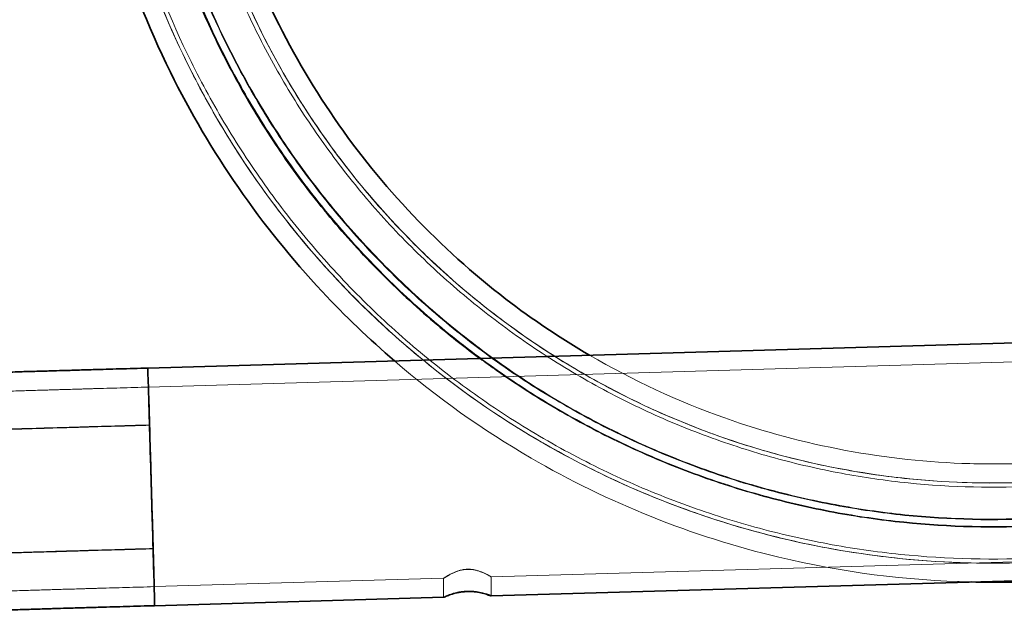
# Model space of a CAD drawing. Header units: millimetres. Extents: x -234 to 1726, y -356 to 1749.
# Tile 17 of 202: x 971 to 1075, y 1277 to 1339. Entities that reach past the tile are written whole.
import ezdxf

# ---------------------------------------------------------------- set-up
doc = ezdxf.new("R2010")
doc.units = ezdxf.units.MM
for name, color, linetype, lineweight in [('Spigoli nascosti(ISO)', 7, 'Continuous', 18), ('Spigoli tangenti nascosti(ISO)', 7, 'Continuous', 18), ('Spigoli tangenti visibili(ISO)', 7, 'Continuous', 35), ('Spigoli visibili(ISO)', 7, 'Continuous', 35)]:
    doc.layers.add(name, color=color, linetype=linetype, lineweight=lineweight)

msp = doc.modelspace()

# ---------------------------------------------------------------- linework, layer by layer
at = {"layer": 'Spigoli nascosti(ISO)'}
for p, q in [((1340.75, 1310.38), (984.64, 1300.05)), ((984.58, 1302.05), (984.58, 1302.05)), ((1265.66, 1287.19), (1020.66, 1280.08)), ((1015.66, 1279.94), (985.25, 1279.06)), ((1015.66, 1279.94), (1015.66, 1277.94)), ((1020.66, 1280.08), (1020.66, 1278.08)), ((1020.66, 1280.08), (1020.66, 1280.08))]:
    msp.add_line(p, q, dxfattribs=at)
for points, knots in [([(991.03, 1351.26), (993.54, 1342.83), (997.41, 1334.7), (1007.33, 1320.14), (1013.51, 1313.55), (1027.43, 1302.68), (1035.33, 1298.29), (1051.9, 1292.19), (1060.77, 1290.42), (1072.43, 1289.92), (1075.29, 1289.94), (1078.14, 1290.1)], [0, 0, 0, 0, 2.637997, 2.637997, 5.286464, 5.286464, 7.934865, 7.934865, 10.583323, 10.583323, 11.438551, 11.438551, 11.438551, 11.438551]), ([(1078.55, 1281.67), (1069.36, 1281.15), (1060, 1282.01), (1042.06, 1286.35), (1033.3, 1289.91), (1017.37, 1299.32), (1010.03, 1305.27), (997.53, 1318.91), (992.24, 1326.75), (986.12, 1339.55), (984.33, 1344.18), (982.93, 1348.92)], [0, 0, 0, 0, 2.761576, 2.761576, 5.537, 5.537, 8.312406, 8.312406, 11.08787, 11.08787, 12.56879, 12.56879, 12.56879, 12.56879]), ([(1031, 1303.39), (1035.52, 1300.76), (1040.29, 1298.54), (1053.41, 1293.88), (1062.2, 1292.24), (1073.29, 1291.93), (1075.66, 1291.96), (1078.03, 1292.1)], [6.282091, 6.282091, 6.282091, 6.282091, 7.842122, 7.842122, 10.459545, 10.459545, 11.170474, 11.170474, 11.170474, 11.170474]), ([(1071.08, 1279.55), (1064.28, 1279.7), (1057.47, 1280.58), (1041.78, 1284.33), (1032.92, 1287.88), (1019.78, 1295.53), (1014.96, 1298.96), (1010.5, 1302.8)], [0.75687, 0.75687, 0.75687, 0.75687, 2.790629, 2.790629, 5.595314, 5.595314, 7.351047, 7.351047, 7.351047, 7.351047]), ([(984.64, 1300.05), (984.14, 1300.03), (983.16, 1300), (981.71, 1299.96), (980.29, 1299.92), (979.22, 1299.89), (978.48, 1299.87), (978.07, 1299.86), (977.66, 1299.84), (977.13, 1299.83), (976.47, 1299.81), (975.73, 1299.79), (975.04, 1299.77), (974.5, 1299.75), (974.07, 1299.74), (973.6, 1299.73), (972.72, 1299.7), (971.3, 1299.66), (969.65, 1299.61), (968.24, 1299.57), (967.15, 1299.54), (966.37, 1299.51), (965.62, 1299.49), (964.6, 1299.46), (963.08, 1299.41), (961.64, 1299.37), (960.58, 1299.34), (959.93, 1299.32), (959.5, 1299.31), (959.29, 1299.3)], [0, 0, 0, 0, 1.48098, 2.96196, 4.351199, 5.740439, 6.156873, 6.573307, 6.973089, 7.372871, 8.162629, 8.952388, 9.595647, 10.238907, 10.569153, 10.899399, 11.655562, 13.209842, 15.181726, 16.680995, 17.556818, 18.625028, 19.179229, 19.985823, 22.005366, 24.421374, 25.29725, 26.157272, 27.050126, 27.050126, 27.050126, 27.050126]), ([(1015.66, 1279.94), (1015.66, 1279.94), (1015.68, 1279.95), (1015.77, 1280.01), (1015.83, 1280.05), (1016.05, 1280.19), (1016.24, 1280.3), (1016.64, 1280.5), (1016.85, 1280.6), (1017.25, 1280.74), (1017.43, 1280.79), (1017.75, 1280.86), (1017.88, 1280.88), (1018.04, 1280.89), (1018.07, 1280.89), (1018.11, 1280.89), (1018.13, 1280.9), (1018.16, 1280.9), (1018.17, 1280.9), (1018.2, 1280.9), (1018.21, 1280.9), (1018.26, 1280.9), (1018.28, 1280.9), (1018.43, 1280.9), (1018.54, 1280.89), (1018.83, 1280.85), (1019, 1280.82), (1019.38, 1280.71), (1019.58, 1280.63), (1019.99, 1280.46), (1020.18, 1280.36), (1020.44, 1280.22), (1020.53, 1280.17), (1020.63, 1280.1), (1020.66, 1280.09), (1020.66, 1280.08)], [0, 0, 0, 0, 0.0544859, 0.0544859, 0.114489, 0.114489, 0.2104347, 0.2104347, 0.2914904, 0.2914904, 0.3502805, 0.3502805, 0.390915, 0.390915, 0.399544, 0.399544, 0.4043446, 0.4043446, 0.4080057, 0.4080057, 0.412707, 0.412707, 0.4208858, 0.4208858, 0.4552731, 0.4552731, 0.5098004, 0.5098004, 0.5846741, 0.5846741, 0.6774435, 0.6774435, 0.7470716, 0.7470716, 0.8092771, 0.8092771, 0.8092771, 0.8092771]), ([(1020.66, 1280.08), (1020.66, 1280.08), (1020.65, 1280.09), (1020.59, 1280.13), (1020.55, 1280.15), (1020.38, 1280.25), (1020.22, 1280.34), (1019.84, 1280.52), (1019.63, 1280.61), (1019.23, 1280.75), (1019.04, 1280.8), (1018.68, 1280.87), (1018.51, 1280.89), (1018.3, 1280.89), (1018.27, 1280.89), (1018.22, 1280.89), (1018.21, 1280.89), (1018.18, 1280.89), (1018.16, 1280.89), (1018.14, 1280.89), (1018.12, 1280.89), (1018.08, 1280.89), (1018.06, 1280.88), (1017.94, 1280.88), (1017.84, 1280.86), (1017.59, 1280.82), (1017.44, 1280.79), (1017.08, 1280.68), (1016.88, 1280.6), (1016.46, 1280.41), (1016.25, 1280.3), (1015.95, 1280.12), (1015.83, 1280.05), (1015.7, 1279.96), (1015.66, 1279.94), (1015.66, 1279.94)], [0, 0, 0, 0, 0.0445554, 0.0445554, 0.0924276, 0.0924276, 0.1866635, 0.1866635, 0.2703398, 0.2703398, 0.3328921, 0.3328921, 0.385589, 0.385589, 0.3949142, 0.3949142, 0.3998719, 0.3998719, 0.4035567, 0.4035567, 0.4081538, 0.4081538, 0.4158359, 0.4158359, 0.4442995, 0.4442995, 0.4927479, 0.4927479, 0.5652363, 0.5652363, 0.6581153, 0.6581153, 0.7379993, 0.7379993, 0.8076157, 0.8076157, 0.8076157, 0.8076157]), ([(1015.66, 1279.94), (1015.66, 1279.94), (1015.68, 1279.95), (1015.76, 1280.01), (1015.83, 1280.05), (1016.06, 1280.19), (1016.25, 1280.3), (1016.65, 1280.51), (1016.86, 1280.6), (1017.26, 1280.74), (1017.44, 1280.79), (1017.75, 1280.85), (1017.87, 1280.87), (1018.03, 1280.88), (1018.06, 1280.88), (1018.1, 1280.89), (1018.12, 1280.89), (1018.15, 1280.89), (1018.16, 1280.89), (1018.19, 1280.89), (1018.2, 1280.89), (1018.25, 1280.89), (1018.28, 1280.89), (1018.42, 1280.89), (1018.54, 1280.88), (1018.83, 1280.84), (1019.01, 1280.8), (1019.39, 1280.7), (1019.6, 1280.62), (1020, 1280.44), (1020.19, 1280.34), (1020.45, 1280.21), (1020.53, 1280.16), (1020.64, 1280.1), (1020.66, 1280.08), (1020.66, 1280.08)], [0, 0, 0, 0, 0.0571831, 0.0571831, 0.1204301, 0.1204301, 0.2161514, 0.2161514, 0.2964152, 0.2964152, 0.354555, 0.354555, 0.3936881, 0.3936881, 0.4022322, 0.4022322, 0.407022, 0.407022, 0.4106933, 0.4106933, 0.4154295, 0.4154295, 0.4237308, 0.4237308, 0.4595162, 0.4595162, 0.5147824, 0.5147824, 0.5904492, 0.5904492, 0.6834372, 0.6834372, 0.7525779, 0.7525779, 0.8145371, 0.8145371, 0.8145371, 0.8145371]), ([(1015.66, 1279.94), (1015.66, 1279.94), (1015.69, 1279.96), (1015.84, 1280.05), (1015.96, 1280.13), (1016.28, 1280.31), (1016.49, 1280.42), (1016.9, 1280.61), (1017.1, 1280.69), (1017.46, 1280.79), (1017.6, 1280.82), (1017.84, 1280.86), (1017.93, 1280.87), (1018.05, 1280.88), (1018.07, 1280.88), (1018.11, 1280.88), (1018.13, 1280.88), (1018.16, 1280.88), (1018.17, 1280.88), (1018.2, 1280.88), (1018.22, 1280.88), (1018.27, 1280.88), (1018.31, 1280.88), (1018.59, 1280.87), (1018.84, 1280.84), (1019.28, 1280.72), (1019.49, 1280.65), (1019.9, 1280.49), (1020.1, 1280.39), (1020.39, 1280.24), (1020.5, 1280.18), (1020.63, 1280.1), (1020.66, 1280.08), (1020.66, 1280.08)], [-0.8126203, -0.8126203, -0.8126203, -0.8126203, -0.7394881, -0.7394881, -0.6549326, -0.6549326, -0.5630669, -0.5630669, -0.4919759, -0.4919759, -0.4459312, -0.4459312, -0.4185123, -0.4185123, -0.410924, -0.410924, -0.4063439, -0.4063439, -0.4022397, -0.4022397, -0.3970416, -0.3970416, -0.386582, -0.386582, -0.3102414, -0.3102414, -0.2384399, -0.2384399, -0.1474204, -0.1474204, -0.0689619, -0.0689619, 0, 0, 0, 0]), ([(985.25, 1279.06), (984.75, 1279.04), (984.26, 1279.03), (983.77, 1279.01), (983.27, 1279), (982.78, 1278.98), (982.28, 1278.97), (981.82, 1278.96), (981.36, 1278.94), (980.9, 1278.93), (980.43, 1278.92), (979.97, 1278.9), (979.51, 1278.89), (979.37, 1278.89), (979.23, 1278.88), (979.09, 1278.88), (978.95, 1278.87), (978.81, 1278.87), (978.68, 1278.87), (978.54, 1278.86), (978.41, 1278.86), (978.28, 1278.85), (978.14, 1278.85), (978.01, 1278.85), (977.88, 1278.84), (977.62, 1278.83), (977.35, 1278.83), (977.09, 1278.82), (976.83, 1278.81), (976.56, 1278.8), (976.3, 1278.8), (976.09, 1278.79), (975.87, 1278.78), (975.66, 1278.78), (975.45, 1278.77), (975.23, 1278.77), (975.02, 1278.76), (974.91, 1278.76), (974.8, 1278.75), (974.69, 1278.75), (974.58, 1278.75), (974.47, 1278.74), (974.36, 1278.74), (974.11, 1278.73), (973.86, 1278.72), (973.61, 1278.72), (973.1, 1278.7), (972.59, 1278.69), (972.07, 1278.67), (971.43, 1278.65), (970.78, 1278.63), (970.14, 1278.62), (969.66, 1278.6), (969.17, 1278.59), (968.7, 1278.57), (968.42, 1278.56), (968.14, 1278.56), (967.86, 1278.55), (967.53, 1278.54), (967.2, 1278.53), (966.87, 1278.52), (966.7, 1278.51), (966.53, 1278.51), (966.36, 1278.5), (966.12, 1278.5), (965.87, 1278.49), (965.63, 1278.48), (965.03, 1278.46), (964.45, 1278.45), (963.88, 1278.43), (963.21, 1278.41), (962.56, 1278.39), (961.93, 1278.37), (961.71, 1278.36), (961.48, 1278.36), (961.26, 1278.35), (961.05, 1278.35), (960.83, 1278.34), (960.62, 1278.33), (960.2, 1278.32), (959.78, 1278.31), (959.38, 1278.3)], [0, 0, 0, 0, 1.480963, 1.480963, 1.480963, 2.961944, 2.961944, 2.961944, 4.351184, 4.351184, 4.351184, 5.740423, 5.740423, 5.740423, 6.156859, 6.156859, 6.156859, 6.573293, 6.573293, 6.573293, 6.973075, 6.973075, 6.973075, 7.372857, 7.372857, 7.372857, 8.162616, 8.162616, 8.162616, 8.952375, 8.952375, 8.952375, 9.595635, 9.595635, 9.595635, 10.238895, 10.238895, 10.238895, 10.569141, 10.569141, 10.569141, 10.899387, 10.899387, 10.899387, 11.655549, 11.655549, 11.655549, 13.209832, 13.209832, 13.209832, 15.181717, 15.181717, 15.181717, 16.680985, 16.680985, 16.680985, 17.55681, 17.55681, 17.55681, 18.62502, 18.62502, 18.62502, 19.179221, 19.179221, 19.179221, 19.985816, 19.985816, 19.985816, 22.005359, 22.005359, 22.005359, 24.421369, 24.421369, 24.421369, 25.297245, 25.297245, 25.297245, 26.157267, 26.157267, 26.157267, 27.889628, 27.889628, 27.889628, 27.889628]), ([(1020.66, 1278.08), (1020.66, 1278.08), (1020.6, 1278.11), (1020.37, 1278.19), (1020.22, 1278.25), (1019.85, 1278.36), (1019.65, 1278.41), (1019.18, 1278.5), (1018.91, 1278.54), (1018.53, 1278.56), (1018.45, 1278.56), (1018.32, 1278.56), (1018.28, 1278.56), (1018.21, 1278.56), (1018.18, 1278.56), (1018.13, 1278.56), (1018.1, 1278.56), (1018.02, 1278.55), (1017.98, 1278.55), (1017.8, 1278.54), (1017.68, 1278.53), (1017.38, 1278.48), (1017.2, 1278.45), (1016.81, 1278.36), (1016.6, 1278.3), (1016.21, 1278.17), (1016.04, 1278.1), (1015.83, 1278.01), (1015.76, 1277.98), (1015.68, 1277.95), (1015.66, 1277.94), (1015.66, 1277.94)], [0, 0, 0, 0, 0.0945921, 0.0945921, 0.1834344, 0.1834344, 0.2630421, 0.2630421, 0.3498305, 0.3498305, 0.3764676, 0.3764676, 0.3881892, 0.3881892, 0.3968009, 0.3968009, 0.4057898, 0.4057898, 0.4193673, 0.4193673, 0.4575143, 0.4575143, 0.5140488, 0.5140488, 0.5925033, 0.5925033, 0.6814537, 0.6814537, 0.7395248, 0.7395248, 0.7929781, 0.7929781, 0.7929781, 0.7929781]), ([(1018.12, 1278.56), (1018.1, 1278.55), (1018.08, 1278.55), (1018.01, 1278.55), (1017.96, 1278.55), (1017.79, 1278.54), (1017.67, 1278.52), (1017.36, 1278.48), (1017.19, 1278.45), (1016.8, 1278.35), (1016.59, 1278.29), (1016.2, 1278.16), (1016.03, 1278.1), (1015.82, 1278.01), (1015.76, 1277.98), (1015.68, 1277.95), (1015.66, 1277.94), (1015.66, 1277.94)], [0.403952, 0.403952, 0.403952, 0.403952, 0.40998, 0.40998, 0.4235892, 0.4235892, 0.4618495, 0.4618495, 0.5185697, 0.5185697, 0.5970818, 0.5970818, 0.6860029, 0.6860029, 0.746233, 0.746233, 0.7961346, 0.7961346, 0.7961346, 0.7961346]), ([(1015.94, 1278.06), (1015.93, 1278.05), (1015.92, 1278.05), (1015.83, 1278.01), (1015.76, 1277.98), (1015.68, 1277.95), (1015.66, 1277.94), (1015.66, 1277.94)], [-0.1232466, -0.1232466, -0.1232466, -0.1232466, -0.1170774, -0.1170774, -0.0560315, -0.0560315, -0.005511, -0.005511, -0.005511, -0.005511])]:
    msp.add_open_spline(points, degree=3, knots=knots, dxfattribs=at)
for points in [[(1015.66, 1277.94), (1015.66, 1277.94), (1015.66, 1277.94), (1015.66, 1277.94)], [(1020.66, 1278.08), (1020.66, 1278.08), (1020.66, 1278.08), (1020.66, 1278.08)]]:
    msp.add_open_spline(points, degree=3, dxfattribs=at)
at = {"layer": 'Spigoli tangenti nascosti(ISO)'}
for points, knots in [([(990.61, 1351.14), (991.92, 1346.76), (993.57, 1342.48), (996.58, 1336.23), (997.69, 1334.14), (1000.1, 1330.03), (1001.41, 1328.01), (1004.2, 1324.05), (1005.69, 1322.11), (1008.85, 1318.35), (1010.52, 1316.53), (1014.03, 1313.03), (1015.86, 1311.34), (1019.68, 1308.14), (1021.66, 1306.61), (1025.74, 1303.74), (1027.85, 1302.4), (1032.16, 1299.9), (1034.37, 1298.74), (1038.85, 1296.64), (1041.13, 1295.69), (1045.74, 1293.99), (1048.07, 1293.24), (1052.74, 1291.96), (1055.09, 1291.42), (1059.77, 1290.55), (1062.12, 1290.21), (1069.01, 1289.5), (1073.6, 1289.4), (1078.16, 1289.66)], [-120.46024, -120.46024, -120.46024, -120.46024, -106.144964, -106.144964, -98.745735, -98.745735, -91.21199, -91.21199, -83.567062, -83.567062, -75.836569, -75.836569, -68.047963, -68.047963, -60.229971, -60.229971, -52.411979, -52.411979, -44.623372, -44.623372, -36.89288, -36.89288, -29.247951, -29.247951, -21.714207, -21.714207, -14.314977, -14.314977, -0.000418, -0.000418, -0.000418, -0.000418]), ([(991.03, 1351.26), (992.33, 1346.9), (993.98, 1342.65), (996.97, 1336.43), (998.07, 1334.35), (1000.47, 1330.26), (1001.77, 1328.25), (1004.55, 1324.31), (1006.04, 1322.38), (1009.18, 1318.64), (1010.84, 1316.83), (1014.33, 1313.34), (1016.15, 1311.67), (1019.95, 1308.48), (1021.92, 1306.96), (1025.99, 1304.11), (1028.08, 1302.77), (1032.37, 1300.28), (1034.57, 1299.14), (1039.03, 1297.04), (1041.3, 1296.09), (1045.88, 1294.4), (1048.2, 1293.66), (1052.85, 1292.39), (1055.18, 1291.85), (1059.85, 1290.98), (1062.17, 1290.64), (1069.04, 1289.94), (1073.6, 1289.84), (1078.14, 1290.1)], [-120.460273, -120.460273, -120.460273, -120.460273, -106.144964, -106.144964, -98.745735, -98.745735, -91.21199, -91.21199, -83.567062, -83.567062, -75.836569, -75.836569, -68.047963, -68.047963, -60.229971, -60.229971, -52.411979, -52.411979, -44.623372, -44.623372, -36.89288, -36.89288, -29.247951, -29.247951, -21.714207, -21.714207, -14.314977, -14.314977, -0.000449, -0.000449, -0.000449, -0.000449]), ([(1078.36, 1285.53), (1073.58, 1285.26), (1068.78, 1285.37), (1064.01, 1285.86), (1061.55, 1286.11), (1059.1, 1286.47), (1056.66, 1286.92), (1054.18, 1287.39), (1051.72, 1287.95), (1049.29, 1288.62), (1046.83, 1289.3), (1044.39, 1290.08), (1041.99, 1290.97), (1039.56, 1291.86), (1037.17, 1292.86), (1034.83, 1293.96), (1032.47, 1295.07), (1030.16, 1296.28), (1027.91, 1297.59), (1025.64, 1298.9), (1023.44, 1300.31), (1021.3, 1301.82), (1019.16, 1303.32), (1017.08, 1304.92), (1015.08, 1306.6), (1013.08, 1308.28), (1011.16, 1310.04), (1009.32, 1311.89), (1007.49, 1313.72), (1005.74, 1315.63), (1004.08, 1317.61), (1002.43, 1319.57), (1000.87, 1321.59), (999.4, 1323.69), (997.94, 1325.75), (996.58, 1327.87), (995.3, 1330.04), (994.05, 1332.18), (992.89, 1334.37), (991.81, 1336.6), (989.74, 1340.92), (988.01, 1345.4), (986.64, 1349.99)], [0, 0, 0, 0, 14.314978, 14.314978, 14.314978, 21.714207, 21.714207, 21.714207, 29.247952, 29.247952, 29.247952, 36.89288, 36.89288, 36.89288, 44.623372, 44.623372, 44.623372, 52.411978, 52.411978, 52.411978, 60.22997, 60.22997, 60.22997, 68.047962, 68.047962, 68.047962, 75.836568, 75.836568, 75.836568, 83.56706, 83.56706, 83.56706, 91.211988, 91.211988, 91.211988, 98.745733, 98.745733, 98.745733, 106.144962, 106.144962, 106.144962, 120.459941, 120.459941, 120.459941, 120.459941]), ([(1078.33, 1286.24), (1073.58, 1285.97), (1068.82, 1286.08), (1064.09, 1286.56), (1061.64, 1286.82), (1059.21, 1287.17), (1056.8, 1287.62), (1054.34, 1288.08), (1051.9, 1288.64), (1049.49, 1289.3), (1047.04, 1289.97), (1044.62, 1290.75), (1042.24, 1291.63), (1039.83, 1292.52), (1037.46, 1293.51), (1035.14, 1294.6), (1032.8, 1295.7), (1030.5, 1296.9), (1028.27, 1298.2), (1026.02, 1299.5), (1023.83, 1300.9), (1021.71, 1302.39), (1019.58, 1303.89), (1017.52, 1305.47), (1015.54, 1307.14), (1013.56, 1308.81), (1011.65, 1310.56), (1009.83, 1312.39), (1008.01, 1314.2), (1006.28, 1316.1), (1004.62, 1318.06), (1002.99, 1320), (1001.44, 1322.02), (999.98, 1324.09), (998.54, 1326.13), (997.18, 1328.24), (995.92, 1330.4), (994.67, 1332.52), (993.52, 1334.69), (992.45, 1336.9), (990.39, 1341.18), (988.68, 1345.63), (987.32, 1350.19)], [0, 0, 0, 0, 14.314975, 14.314975, 14.314975, 21.714205, 21.714205, 21.714205, 29.24795, 29.24795, 29.24795, 36.892878, 36.892878, 36.892878, 44.623371, 44.623371, 44.623371, 52.411978, 52.411978, 52.411978, 60.22997, 60.22997, 60.22997, 68.047962, 68.047962, 68.047962, 75.836569, 75.836569, 75.836569, 83.567062, 83.567062, 83.567062, 91.21199, 91.21199, 91.21199, 98.745735, 98.745735, 98.745735, 106.144965, 106.144965, 106.144965, 120.459941, 120.459941, 120.459941, 120.459941]), ([(1078.32, 1286.31), (1073.58, 1286.04), (1066.36, 1286.2), (1056.75, 1287.59), (1049.44, 1289.27), (1042.2, 1291.6), (1035.1, 1294.57), (1028.23, 1298.16), (1021.68, 1302.36), (1015.52, 1307.1), (1009.81, 1312.34), (1004.61, 1318.01), (999.97, 1324.04), (995.91, 1330.34), (991.34, 1338.91), (988.74, 1345.65), (987.39, 1350.21)], [0, 0, 0, 0, 14.314977, 21.714207, 29.247951, 36.89288, 44.623372, 52.411979, 60.229971, 68.047963, 75.836569, 83.567062, 91.21199, 98.745735, 106.144964, 120.459941, 120.459941, 120.459941, 120.459941]), ([(982.93, 1348.92), (984.35, 1344.13), (986.16, 1339.45), (989.44, 1332.62), (990.65, 1330.34), (993.28, 1325.85), (994.71, 1323.63), (997.76, 1319.3), (999.39, 1317.19), (1002.84, 1313.08), (1004.66, 1311.09), (1008.49, 1307.25), (1010.49, 1305.41), (1014.66, 1301.91), (1016.82, 1300.24), (1021.28, 1297.1), (1023.58, 1295.63), (1028.29, 1292.9), (1030.7, 1291.63), (1035.6, 1289.33), (1038.09, 1288.29), (1043.13, 1286.43), (1045.67, 1285.61), (1050.78, 1284.21), (1053.34, 1283.61), (1058.46, 1282.66), (1061.02, 1282.29), (1068.56, 1281.51), (1073.57, 1281.39), (1078.55, 1281.67)], [-120.4603, -120.4603, -120.4603, -120.4603, -106.144964, -106.144964, -98.745735, -98.745735, -91.21199, -91.21199, -83.567062, -83.567062, -75.836569, -75.836569, -68.047963, -68.047963, -60.229971, -60.229971, -52.411979, -52.411979, -44.623372, -44.623372, -36.89288, -36.89288, -29.247951, -29.247951, -21.714207, -21.714207, -14.314977, -14.314977, -0.000255, -0.000255, -0.000255, -0.000255]), ([(983.35, 1349.04), (984.77, 1344.27), (986.56, 1339.62), (989.83, 1332.82), (991.04, 1330.55), (993.66, 1326.08), (995.08, 1323.87), (998.11, 1319.56), (999.73, 1317.46), (1003.17, 1313.37), (1004.98, 1311.39), (1008.79, 1307.57), (1010.79, 1305.74), (1014.93, 1302.25), (1017.09, 1300.59), (1021.53, 1297.47), (1023.82, 1296), (1028.5, 1293.28), (1030.9, 1292.02), (1035.78, 1289.73), (1038.26, 1288.69), (1043.27, 1286.84), (1045.8, 1286.03), (1050.88, 1284.63), (1053.44, 1284.04), (1058.53, 1283.09), (1061.08, 1282.72), (1068.58, 1281.95), (1073.57, 1281.83), (1078.53, 1282.11)], [-120.460283, -120.460283, -120.460283, -120.460283, -106.144964, -106.144964, -98.745735, -98.745735, -91.21199, -91.21199, -83.567062, -83.567062, -75.836569, -75.836569, -68.047963, -68.047963, -60.229971, -60.229971, -52.411979, -52.411979, -44.623372, -44.623372, -36.89288, -36.89288, -29.247951, -29.247951, -21.714207, -21.714207, -14.314977, -14.314977, -0.000236, -0.000236, -0.000236, -0.000236]), ([(1078.37, 1285.46), (1073.58, 1285.19), (1066.29, 1285.36), (1056.59, 1286.76), (1049.21, 1288.46), (1041.9, 1290.81), (1034.74, 1293.81), (1027.81, 1297.44), (1022.78, 1300.65), (1020.05, 1302.62), (1019.46, 1303.06)], [0, 0, 0, 0, 14.314977, 21.714207, 29.247951, 36.89288, 44.623372, 52.411979, 60.229971, 62.438533, 62.438533, 62.438533, 62.438533]), ([(985.3, 1277.06), (985.3, 1277.05), (985.29, 1277.42), (985.26, 1278.24), (985.23, 1279.05), (985.19, 1280.29), (985.15, 1281.56), (985.14, 1282.05), (985.12, 1282.55), (985.11, 1283.03), (985.07, 1284.44), (985.03, 1285.81), (984.99, 1287.12), (984.92, 1289.47), (984.86, 1291.69), (984.79, 1293.95), (984.77, 1294.63), (984.75, 1295.32), (984.73, 1296.02), (984.7, 1297.06), (984.67, 1298.31), (984.64, 1299.39), (984.61, 1300.47), (984.59, 1301.32), (984.58, 1301.72), (984.58, 1301.95), (984.58, 1302.04), (984.58, 1302.05)], [0, 0, 0, 0, 3.897138, 3.897138, 3.897138, 7.734088, 7.734088, 7.734088, 9.235243, 9.235243, 9.235243, 13.244537, 13.244537, 13.244537, 20.433451, 20.433451, 20.433451, 22.61398, 22.61398, 22.61398, 26.22476, 26.22476, 26.22476, 29.831508, 29.831508, 29.831508, 31.850006, 31.850006, 31.850006, 31.850006]), ([(953.72, 1295.12), (953.93, 1295.12), (954.15, 1295.13), (954.86, 1295.15), (955.37, 1295.17), (956.37, 1295.2), (956.85, 1295.21), (957.6, 1295.23), (957.84, 1295.24), (958.34, 1295.25), (958.6, 1295.26), (959.59, 1295.29), (960.36, 1295.31), (961.85, 1295.36), (962.56, 1295.38), (963.59, 1295.41), (963.89, 1295.42), (964.4, 1295.43), (964.6, 1295.44), (965.22, 1295.46), (965.62, 1295.47), (966.36, 1295.49), (966.69, 1295.5), (967.59, 1295.53), (968.16, 1295.55), (969.46, 1295.58), (970.2, 1295.61), (971.51, 1295.64), (972.08, 1295.66), (972.94, 1295.69), (973.22, 1295.69), (973.75, 1295.71), (974, 1295.72), (974.72, 1295.74), (975.19, 1295.75), (976.22, 1295.78), (976.77, 1295.8), (977.59, 1295.82), (977.87, 1295.83), (978.42, 1295.85), (978.71, 1295.86), (979.94, 1295.89), (980.85, 1295.92), (982.76, 1295.97), (983.75, 1296), (984.74, 1296.03)], [-31.004234, -31.004234, -31.004234, -31.004234, -30.091056, -30.091056, -27.990567, -27.990567, -26.157272, -26.157272, -25.29725, -25.29725, -24.421374, -24.421374, -22.005366, -22.005366, -19.985823, -19.985823, -19.179229, -19.179229, -18.625028, -18.625028, -17.556818, -17.556818, -16.680995, -16.680995, -15.181726, -15.181726, -13.209842, -13.209842, -11.655562, -11.655562, -10.899399, -10.899399, -10.238907, -10.238907, -8.952388, -8.952388, -7.372871, -7.372871, -6.573307, -6.573307, -5.740439, -5.740439, -2.96196, -2.96196, 0.002048, 0.002048, 0.002048, 0.002048]), ([(964.96, 1295.49), (965.15, 1295.49), (965.33, 1295.5), (965.96, 1295.52), (966.42, 1295.53), (967.08, 1295.55), (967.27, 1295.56), (967.59, 1295.57), (967.73, 1295.57), (968.12, 1295.58), (968.38, 1295.59), (968.87, 1295.6), (969.09, 1295.61), (969.71, 1295.63), (970.12, 1295.64), (971.07, 1295.67), (971.63, 1295.68), (972.64, 1295.71), (973.1, 1295.73), (973.77, 1295.75), (973.99, 1295.75), (974.4, 1295.77), (974.6, 1295.77), (975.17, 1295.79), (975.56, 1295.8), (976.44, 1295.83), (976.94, 1295.84), (977.7, 1295.86), (977.96, 1295.87), (978.5, 1295.89), (978.77, 1295.89), (979.94, 1295.93), (980.88, 1295.95), (982.8, 1296.01), (983.78, 1296.04), (984.77, 1296.07)], [-22.81546, -22.81546, -22.81546, -22.81546, -22.005366, -22.005366, -19.985823, -19.985823, -19.179229, -19.179229, -18.625028, -18.625028, -17.556818, -17.556818, -16.680995, -16.680995, -15.181726, -15.181726, -13.209842, -13.209842, -11.655562, -11.655562, -10.899399, -10.899399, -10.238907, -10.238907, -8.952388, -8.952388, -7.372871, -7.372871, -6.573307, -6.573307, -5.740439, -5.740439, -2.96196, -2.96196, -0.002016, -0.002016, -0.002016, -0.002016]), ([(953.82, 1282.11), (954.14, 1282.12), (954.46, 1282.13), (955.29, 1282.16), (955.8, 1282.17), (956.8, 1282.2), (957.28, 1282.22), (958.02, 1282.24), (958.26, 1282.25), (958.76, 1282.26), (959.02, 1282.27), (960.01, 1282.3), (960.78, 1282.32), (962.26, 1282.37), (962.98, 1282.39), (964, 1282.42), (964.3, 1282.43), (964.8, 1282.44), (965.01, 1282.45), (965.62, 1282.46), (966.03, 1282.48), (966.76, 1282.5), (967.09, 1282.51), (967.99, 1282.54), (968.56, 1282.55), (969.86, 1282.59), (970.59, 1282.61), (971.9, 1282.65), (972.47, 1282.67), (973.33, 1282.69), (973.61, 1282.7), (974.14, 1282.72), (974.38, 1282.72), (975.1, 1282.74), (975.57, 1282.76), (976.6, 1282.79), (977.15, 1282.8), (977.97, 1282.83), (978.24, 1282.84), (978.8, 1282.85), (979.08, 1282.86), (980.31, 1282.9), (981.23, 1282.92), (983.14, 1282.98), (984.13, 1283.01), (985.11, 1283.04)], [-31.485007, -31.485007, -31.485007, -31.485007, -30.091056, -30.091056, -27.990567, -27.990567, -26.157272, -26.157272, -25.29725, -25.29725, -24.421374, -24.421374, -22.005366, -22.005366, -19.985823, -19.985823, -19.179229, -19.179229, -18.625028, -18.625028, -17.556818, -17.556818, -16.680995, -16.680995, -15.181726, -15.181726, -13.209842, -13.209842, -11.655562, -11.655562, -10.899399, -10.899399, -10.238907, -10.238907, -8.952388, -8.952388, -7.372871, -7.372871, -6.573307, -6.573307, -5.740439, -5.740439, -2.96196, -2.96196, 0.002048, 0.002048, 0.002048, 0.002048]), ([(964.94, 1282.48), (965.27, 1282.49), (965.6, 1282.5), (966.38, 1282.52), (966.84, 1282.54), (967.49, 1282.56), (967.68, 1282.56), (968, 1282.57), (968.13, 1282.58), (968.52, 1282.59), (968.78, 1282.59), (969.27, 1282.61), (969.5, 1282.62), (970.11, 1282.63), (970.52, 1282.65), (971.47, 1282.67), (972.02, 1282.69), (973.03, 1282.72), (973.49, 1282.73), (974.16, 1282.75), (974.38, 1282.76), (974.79, 1282.77), (974.98, 1282.78), (975.56, 1282.79), (975.94, 1282.81), (976.82, 1282.83), (977.32, 1282.85), (978.08, 1282.87), (978.34, 1282.88), (978.87, 1282.89), (979.14, 1282.9), (980.32, 1282.93), (981.26, 1282.96), (983.17, 1283.02), (984.16, 1283.04), (985.15, 1283.07)], [-23.482428, -23.482428, -23.482428, -23.482428, -22.005366, -22.005366, -19.985823, -19.985823, -19.179229, -19.179229, -18.625028, -18.625028, -17.556818, -17.556818, -16.680995, -16.680995, -15.181726, -15.181726, -13.209842, -13.209842, -11.655562, -11.655562, -10.899399, -10.899399, -10.238907, -10.238907, -8.952388, -8.952388, -7.372871, -7.372871, -6.573307, -6.573307, -5.740439, -5.740439, -2.96196, -2.96196, -0.002016, -0.002016, -0.002016, -0.002016])]:
    msp.add_open_spline(points, degree=3, knots=knots, dxfattribs=at)
for points in [[(984.74, 1296.03), (984.73, 1296.27), (984.71, 1296.75), (984.69, 1297.51), (984.67, 1298.23), (984.66, 1298.88), (984.65, 1299.41), (984.64, 1299.79), (984.63, 1300), (984.64, 1300.05), (984.64, 1300.05)], [(984.64, 1300.05), (984.64, 1300.05), (984.64, 1300.01), (984.65, 1299.8), (984.66, 1299.43), (984.68, 1298.91), (984.7, 1298.27), (984.73, 1297.54), (984.75, 1296.79), (984.76, 1296.3), (984.77, 1296.07)], [(985.11, 1283.04), (984.99, 1287.37), (984.86, 1291.7), (984.74, 1296.03)], [(984.77, 1296.07), (984.9, 1291.74), (985.02, 1287.4), (985.15, 1283.07)], [(985.25, 1279.06), (985.24, 1279.06), (985.24, 1279.09), (985.23, 1279.3), (985.22, 1279.67), (985.2, 1280.19), (985.18, 1280.84), (985.16, 1281.56), (985.13, 1282.31), (985.12, 1282.8), (985.11, 1283.04)], [(985.15, 1283.07), (985.15, 1282.84), (985.17, 1282.35), (985.19, 1281.6), (985.21, 1280.87), (985.22, 1280.22), (985.24, 1279.69), (985.24, 1279.32), (985.25, 1279.1), (985.25, 1279.06), (985.25, 1279.06)]]:
    msp.add_open_spline(points, degree=3, dxfattribs=at)
at = {"layer": 'Spigoli tangenti visibili(ISO)'}
for points, knots in [([(1019.46, 1303.06), (1017.95, 1304.18), (1014.43, 1306.96), (1009.21, 1311.75), (1003.96, 1317.47), (999.27, 1323.55), (995.18, 1329.92), (990.57, 1338.57), (987.94, 1345.38), (986.58, 1349.97)], [62.438533, 62.438533, 62.438533, 62.438533, 68.047963, 75.836569, 83.567062, 91.21199, 98.745735, 106.144964, 120.459941, 120.459941, 120.459941, 120.459941]), ([(984.58, 1302.05), (984.58, 1302.05), (984.6, 1301.68), (984.62, 1300.86), (984.65, 1300.05), (984.69, 1298.81), (984.73, 1297.55), (984.74, 1297.05), (984.76, 1296.56), (984.77, 1296.08), (984.81, 1294.66), (984.85, 1293.29), (984.89, 1291.98), (984.96, 1289.63), (985.02, 1287.41), (985.09, 1285.15), (985.11, 1284.47), (985.13, 1283.78), (985.15, 1283.08), (985.18, 1282.04), (985.21, 1280.8), (985.24, 1279.72), (985.27, 1278.64), (985.29, 1277.79), (985.3, 1277.38), (985.3, 1277.16), (985.31, 1277.06), (985.3, 1277.06)], [31.850006, 31.850006, 31.850006, 31.850006, 35.747144, 35.747144, 35.747144, 39.584094, 39.584094, 39.584094, 41.085249, 41.085249, 41.085249, 45.094543, 45.094543, 45.094543, 52.283457, 52.283457, 52.283457, 54.463986, 54.463986, 54.463986, 58.074766, 58.074766, 58.074766, 61.681514, 61.681514, 61.681514, 63.700012, 63.700012, 63.700012, 63.700012])]:
    msp.add_open_spline(points, degree=3, knots=knots, dxfattribs=at)
at = {"layer": 'Spigoli visibili(ISO)'}
for p, q in [((1340.7, 1312.38), (984.58, 1302.05)), ((1265.66, 1285.19), (1020.66, 1278.08)), ((1015.66, 1277.94), (985.3, 1277.06))]:
    msp.add_line(p, q, dxfattribs=at)
for points, knots in [([(992.95, 1351.83), (995.43, 1343.5), (999.27, 1335.47), (1009.13, 1321.11), (1015.28, 1314.63), (1024.99, 1307.16), (1027.94, 1305.18), (1031, 1303.39)], [0, 0, 0, 0, 2.607259, 2.607259, 5.224714, 5.224714, 6.282091, 6.282091, 6.282091, 6.282091]), ([(1010.5, 1302.8), (1007.83, 1305.09), (1005.3, 1307.53), (996.53, 1316.92), (991.1, 1324.77), (984.56, 1338.03), (982.56, 1343.13), (981.01, 1348.35)], [7.351047, 7.351047, 7.351047, 7.351047, 8.400002, 8.400002, 11.204696, 11.204696, 12.836489, 12.836489, 12.836489, 12.836489]), ([(984.58, 1302.05), (983.59, 1302.02), (981.68, 1301.96), (979.49, 1301.9), (978.02, 1301.86), (976.95, 1301.82), (975.72, 1301.79), (974.55, 1301.75), (973.65, 1301.73), (972.66, 1301.7), (971.24, 1301.66), (969.77, 1301.61), (968.82, 1301.59), (968.51, 1301.58)], [0, 0, 0, 0, 2.96196, 5.740439, 6.573307, 7.372871, 8.952388, 10.238907, 10.899399, 11.655562, 13.209842, 15.181726, 16.134092, 16.134092, 16.134092, 16.134092]), ([(1015.66, 1277.94), (1015.66, 1277.94), (1015.68, 1277.95), (1015.77, 1277.99), (1015.83, 1278.01), (1016.05, 1278.1), (1016.22, 1278.17), (1016.61, 1278.3), (1016.82, 1278.36), (1017.21, 1278.45), (1017.38, 1278.48), (1017.68, 1278.52), (1017.81, 1278.54), (1017.98, 1278.55), (1018.02, 1278.55), (1018.1, 1278.55), (1018.13, 1278.56), (1018.18, 1278.56), (1018.21, 1278.56), (1018.28, 1278.56), (1018.32, 1278.56), (1018.45, 1278.56), (1018.54, 1278.56), (1018.91, 1278.54), (1019.18, 1278.5), (1019.65, 1278.41), (1019.85, 1278.35), (1020.22, 1278.24), (1020.37, 1278.19), (1020.6, 1278.11), (1020.66, 1278.08), (1020.66, 1278.08)], [0, 0, 0, 0, 0.0537868, 0.0537868, 0.1123146, 0.1123146, 0.2011213, 0.2011213, 0.2793105, 0.2793105, 0.3350852, 0.3350852, 0.3728397, 0.3728397, 0.3863655, 0.3863655, 0.3953462, 0.3953462, 0.4039695, 0.4039695, 0.4157375, 0.4157375, 0.4426094, 0.4426094, 0.5293688, 0.5293688, 0.6090246, 0.6090246, 0.6978424, 0.6978424, 0.7912017, 0.7912017, 0.7912017, 0.7912017]), ([(1020.66, 1278.08), (1020.66, 1278.08), (1020.63, 1278.09), (1020.51, 1278.14), (1020.41, 1278.17), (1020.13, 1278.27), (1019.94, 1278.32), (1019.54, 1278.42), (1019.33, 1278.47), (1018.95, 1278.52), (1018.79, 1278.54), (1018.53, 1278.55), (1018.44, 1278.55), (1018.31, 1278.55), (1018.27, 1278.55), (1018.2, 1278.55), (1018.17, 1278.55), (1018.12, 1278.55), (1018.09, 1278.55), (1018.01, 1278.55), (1017.97, 1278.54), (1017.8, 1278.53), (1017.67, 1278.52), (1017.37, 1278.48), (1017.2, 1278.44), (1016.81, 1278.36), (1016.6, 1278.29), (1016.23, 1278.17), (1016.07, 1278.11), (1015.94, 1278.06)], [-0.7998643, -0.7998643, -0.7998643, -0.7998643, -0.7327054, -0.7327054, -0.6574983, -0.6574983, -0.5721971, -0.5721971, -0.4994729, -0.4994729, -0.4474054, -0.4474054, -0.420419, -0.420419, -0.4086151, -0.4086151, -0.3999715, -0.3999715, -0.3909747, -0.3909747, -0.3774349, -0.3774349, -0.3397069, -0.3397069, -0.284016, -0.284016, -0.2058441, -0.2058441, -0.1232466, -0.1232466, -0.1232466, -0.1232466]), ([(1020.66, 1278.08), (1020.66, 1278.08), (1020.65, 1278.09), (1020.59, 1278.11), (1020.54, 1278.13), (1020.37, 1278.19), (1020.21, 1278.24), (1019.84, 1278.35), (1019.64, 1278.41), (1019.17, 1278.5), (1018.9, 1278.54), (1018.53, 1278.56), (1018.44, 1278.56), (1018.31, 1278.56), (1018.27, 1278.56), (1018.2, 1278.56), (1018.17, 1278.56), (1018.14, 1278.56), (1018.13, 1278.56), (1018.12, 1278.56)], [0.0022609, 0.0022609, 0.0022609, 0.0022609, 0.0477514, 0.0477514, 0.0986784, 0.0986784, 0.1874784, 0.1874784, 0.2670928, 0.2670928, 0.3539454, 0.3539454, 0.3806068, 0.3806068, 0.3923459, 0.3923459, 0.4009729, 0.4009729, 0.403952, 0.403952, 0.403952, 0.403952]), ([(985.3, 1277.06), (984.32, 1277.03), (982.4, 1276.97), (980.21, 1276.91), (978.75, 1276.87), (977.68, 1276.84), (976.46, 1276.8), (975.29, 1276.77), (974.39, 1276.74), (973.41, 1276.71), (972, 1276.67), (970.35, 1276.62), (969.2, 1276.59), (968.69, 1276.57), (968.65, 1276.57)], [0, 0, 0, 0, 2.96196, 5.740439, 6.573307, 7.372871, 8.952388, 10.238907, 10.899399, 11.655562, 13.209842, 15.181726, 16.680995, 16.791083, 16.791083, 16.791083, 16.791083])]:
    msp.add_open_spline(points, degree=3, knots=knots, dxfattribs=at)
for points in [[(1078.67, 1279.68), (1076.15, 1279.53), (1073.62, 1279.49), (1071.08, 1279.55)], [(1015.66, 1277.94), (1015.66, 1277.94), (1015.66, 1277.94), (1015.66, 1277.94)], [(1015.66, 1277.94), (1015.66, 1277.94), (1015.66, 1277.94), (1015.66, 1277.94)]]:
    msp.add_open_spline(points, degree=3, dxfattribs=at)

doc.saveas('drawing.dxf')
